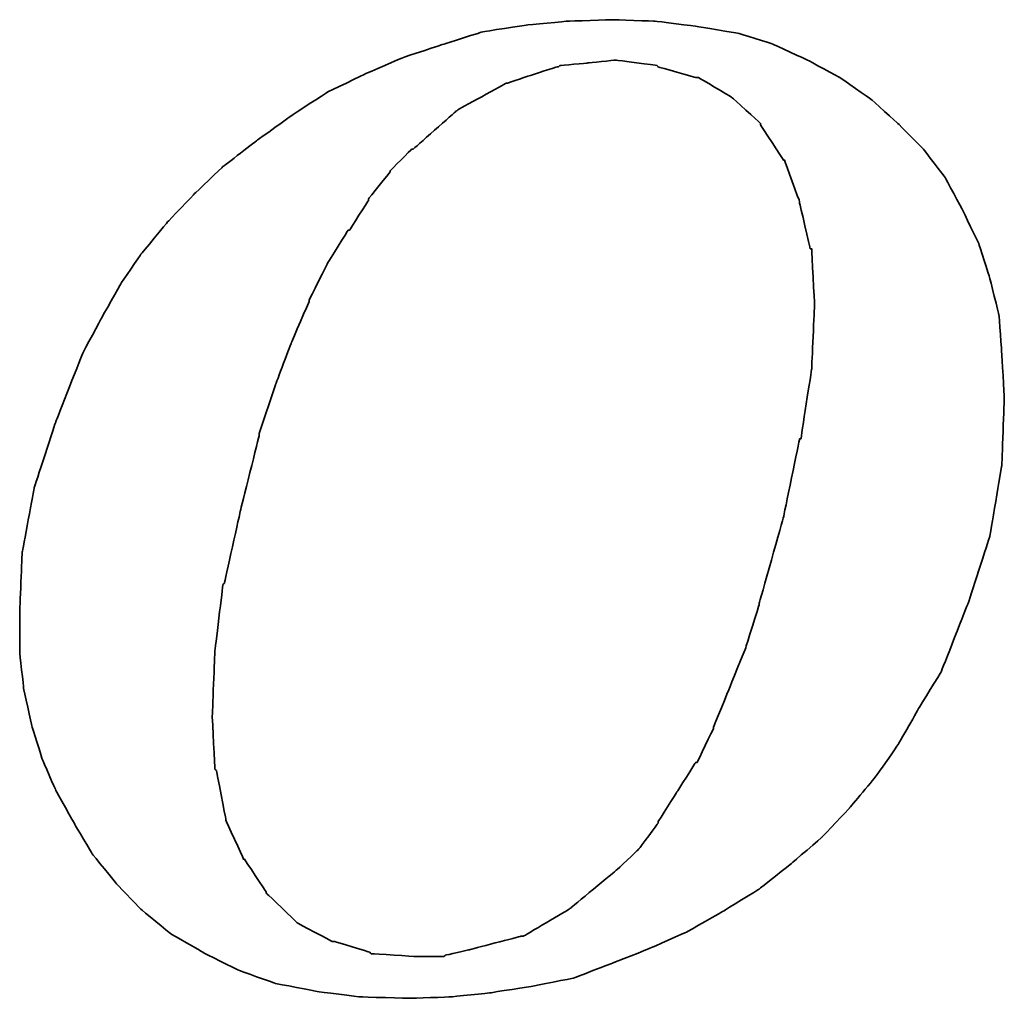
# Model space of a CAD drawing. Header units: millimetres. Extents: x -51 to 319, y -54 to 83.
# Tile 44 of 108: x 103.86 to 105.24, y 2.11 to 3.47. Entities that reach past the tile are written whole.
import ezdxf

# ---------------------------------------------------------------- set-up
doc = ezdxf.new("R2010")
doc.units = ezdxf.units.MM
doc.layers.add('DIM', color=4, linetype='Continuous')
doc.layers.add('layer 1', color=7, linetype='Continuous')

# ---------------------------------------------------------------- blocks, each defined once
blk = doc.blocks.new('TBI MOTION logo(完整正式版)')
at = {"layer": 'layer 1', "color": 22, "lineweight": 35}
for points, knots in [([(35.79625, -6.98375), (35.79625, -6.98375), (36.23125, -7.43875), (36.23125, -7.43875), (36.23125, -7.43875), (36.23125, -7.43875), (36.75625, -7.87125), (36.75625, -7.87125), (36.75625, -7.87125), (36.75625, -7.87125), (37.33125, -8.20375), (37.33125, -8.20375), (37.33125, -8.20375), (37.33125, -8.20375), (37.95625, -8.51875), (37.95625, -8.51875), (37.95625, -8.51875), (37.95625, -8.51875), (38.62625, -8.75875), (38.62625, -8.75875), (38.62625, -8.75875), (38.62625, -8.75875), (39.37125, -8.90375), (39.37125, -8.90375), (39.37125, -8.90375), (39.37125, -8.90375), (40.14125, -8.99875), (40.14125, -8.99875), (40.14125, -8.99875), (40.14125, -8.99875), (41.02625, -9.02375), (41.02625, -9.02375), (41.02625, -9.02375), (41.02625, -9.02375), (41.74625, -8.99875), (41.74625, -8.99875), (41.74625, -8.99875), (41.74625, -8.99875), (42.46625, -8.92375), (42.46625, -8.92375), (42.46625, -8.92375), (42.46625, -8.92375), (43.21125, -8.80625), (43.21125, -8.80625), (43.21125, -8.80625), (43.21125, -8.80625), (43.93125, -8.66375), (43.93125, -8.66375), (43.93125, -8.66375), (43.93125, -8.66375), (44.62625, -8.39875), (44.62625, -8.39875), (44.62625, -8.39875), (44.62625, -8.39875), (45.29625, -8.13375), (45.29625, -8.13375), (45.29625, -8.13375), (45.29625, -8.13375), (45.94625, -7.84375), (45.94625, -7.84375), (45.94625, -7.84375), (45.94625, -7.84375), (46.61625, -7.46375), (46.61625, -7.46375), (46.61625, -7.46375), (46.61625, -7.46375), (47.24125, -7.07875), (47.24125, -7.07875), (47.24125, -7.07875), (47.24125, -7.07875), (47.81625, -6.62375), (47.81625, -6.62375), (47.81625, -6.62375), (47.81625, -6.62375), (48.36875, -6.14375), (48.36875, -6.14375), (48.36875, -6.14375), (48.36875, -6.14375), (48.84625, -5.64125), (48.84625, -5.64125), (48.84625, -5.64125), (48.84625, -5.64125), (49.32625, -5.06375), (49.32625, -5.06375), (49.32625, -5.06375), (49.32625, -5.06375), (49.71125, -4.51374), (49.71125, -4.51374), (49.71125, -4.51374), (49.71125, -4.51374), (50.09625, -3.83874), (50.09625, -3.83874), (50.09625, -3.83874), (50.09625, -3.83874), (50.48125, -3.21374), (50.48125, -3.21374), (50.48125, -3.21374), (50.48125, -3.21374), (50.96125, -1.99125), (50.96125, -1.99125), (50.96125, -1.99125), (50.96125, -1.99125), (51.34375, -0.81875), (51.34375, -0.81875), (51.34375, -0.81875), (51.34375, -0.81875), (51.56125, 0.45624), (51.56125, 0.45624), (51.56125, 0.45624), (51.56125, 0.45624), (51.60625, 1.67624), (51.60625, 1.67624), (51.60625, 1.67624), (51.60625, 1.67624), (51.56125, 2.44625), (51.56125, 2.44625), (51.56125, 2.44625), (51.56125, 2.44625), (51.51125, 3.14125), (51.51125, 3.14125), (51.51125, 3.14125), (51.51125, 3.14125), (51.34375, 3.81125), (51.34375, 3.81125), (51.34375, 3.81125), (51.34375, 3.81125), (51.15125, 4.41125), (51.15125, 4.41125), (51.15125, 4.41125), (51.15125, 4.41125), (50.86125, 5.01125), (50.86125, 5.01125), (50.86125, 5.01125), (50.86125, 5.01125), (50.55125, 5.58875), (50.55125, 5.58875), (50.55125, 5.58875), (50.55125, 5.58875), (50.16625, 6.09125), (50.16625, 6.09125), (50.16625, 6.09125), (50.16625, 6.09125), (49.71125, 6.54875), (49.71125, 6.54875), (49.71125, 6.54875), (49.71125, 6.54875), (49.23125, 6.98125), (49.23125, 6.98125), (49.23125, 6.98125), (49.23125, 6.98125), (48.67875, 7.36625), (48.67875, 7.36625), (48.67875, 7.36625), (48.67875, 7.36625), (48.10375, 7.67625), (48.10375, 7.67625), (48.10375, 7.67625), (48.10375, 7.67625), (47.48125, 7.96375), (47.48125, 7.96375), (47.48125, 7.96375), (47.48125, 7.96375), (46.85625, 8.15625), (46.85625, 8.15625), (46.85625, 8.15625), (46.85625, 8.15625), (46.13625, 8.27624), (46.13625, 8.27624), (46.13625, 8.27624), (46.13625, 8.27624), (45.39125, 8.37125), (45.39125, 8.37125), (45.39125, 8.37125), (45.39125, 8.37125), (44.62625, 8.39624), (44.62625, 8.39624), (44.62625, 8.39624), (44.62625, 8.39624), (43.83625, 8.37125), (43.83625, 8.37125), (43.83625, 8.37125), (43.83625, 8.37125), (43.09125, 8.30125), (43.09125, 8.30125), (43.09125, 8.30125), (43.09125, 8.30125), (42.32125, 8.18125), (42.32125, 8.18125), (42.32125, 8.18125), (42.32125, 8.18125), (41.62875, 7.96375), (41.62875, 7.96375), (41.62875, 7.96375), (41.62875, 7.96375), (40.90625, 7.72625), (40.90625, 7.72625), (40.90625, 7.72625), (40.90625, 7.72625), (40.23624, 7.43625), (40.23624, 7.43625), (40.23624, 7.43625), (40.23624, 7.43625), (39.54124, 7.10125), (39.54124, 7.10125), (39.54124, 7.10125), (39.54124, 7.10125), (38.91625, 6.69125), (38.91625, 6.69125), (38.91625, 6.69125), (38.91625, 6.69125), (38.31625, 6.26125), (38.31625, 6.26125), (38.31625, 6.26125), (38.31625, 6.26125), (37.69125, 5.78125), (37.69125, 5.78125), (37.69125, 5.78125), (37.69125, 5.78125), (37.18625, 5.30125), (37.18625, 5.30125), (37.18625, 5.30125), (37.18625, 5.30125), (36.70625, 4.79624), (36.70625, 4.79624), (36.70625, 4.79624), (36.70625, 4.79624), (36.23125, 4.22125), (36.23125, 4.22125), (36.23125, 4.22125), (36.23125, 4.22125), (35.87124, 3.69375), (35.87124, 3.69375), (35.87124, 3.69375), (35.87124, 3.69375), (35.53125, 3.09125), (35.53125, 3.09125), (35.53125, 3.09125), (35.53125, 3.09125), (35.19875, 2.47125), (35.19875, 2.47125), (35.19875, 2.47125), (35.19875, 2.47125), (34.71625, 1.24625), (34.71625, 1.24625), (34.71625, 1.24625), (34.71625, 1.24625), (34.33125, 0.06874), (34.33125, 0.06874), (34.33125, 0.06874), (34.33125, 0.06874), (34.11625, -1.07875), (34.11625, -1.07875), (34.11625, -1.07875), (34.11625, -1.07875), (34.07125, -2.15875), (34.07125, -2.15875), (34.07125, -2.15875), (34.07125, -2.15875), (34.07125, -2.85375), (34.07125, -2.85375), (34.07125, -2.85375), (34.07125, -2.85375), (34.14125, -3.50375), (34.14125, -3.50375), (34.14125, -3.50375), (34.14125, -3.50375), (34.28625, -4.17375), (34.28625, -4.17375), (34.28625, -4.17375), (34.28625, -4.17375), (34.47625, -4.77624), (34.47625, -4.77624), (34.47625, -4.77624), (34.47625, -4.77624), (34.71625, -5.32625), (34.71625, -5.32625), (34.71625, -5.32625), (34.71625, -5.32625), (35.05375, -5.92875), (35.05375, -5.92875), (35.05375, -5.92875), (35.05375, -5.92875), (35.36375, -6.45375), (35.36375, -6.45375), (35.36375, -6.45375), (35.36375, -6.45375), (35.79625, -6.98375), (35.79625, -6.98375)], [0, 0, 0, 0, 0.01388889, 0.01388889, 0.01388889, 0.0138889, 0.02777778, 0.02777778, 0.02777778, 0.02777779, 0.04166667, 0.04166667, 0.04166667, 0.04166668, 0.05555556, 0.05555556, 0.05555556, 0.05555557, 0.06944444, 0.06944444, 0.06944444, 0.06944445, 0.08333333, 0.08333333, 0.08333333, 0.08333334, 0.09722222, 0.09722222, 0.09722222, 0.09722223, 0.11111111, 0.11111111, 0.11111111, 0.11111112, 0.125, 0.125, 0.125, 0.12500001, 0.13888889, 0.13888889, 0.13888889, 0.1388889, 0.15277778, 0.15277778, 0.15277778, 0.15277779, 0.16666667, 0.16666667, 0.16666667, 0.16666668, 0.18055556, 0.18055556, 0.18055556, 0.18055557, 0.19444444, 0.19444444, 0.19444444, 0.19444445, 0.20833333, 0.20833333, 0.20833333, 0.20833334, 0.22222222, 0.22222222, 0.22222222, 0.22222223, 0.23611111, 0.23611111, 0.23611111, 0.23611112, 0.25, 0.25, 0.25, 0.25000001, 0.26388889, 0.26388889, 0.26388889, 0.2638889, 0.27777778, 0.27777778, 0.27777778, 0.27777779, 0.29166667, 0.29166667, 0.29166667, 0.29166668, 0.30555556, 0.30555556, 0.30555556, 0.30555557, 0.31944444, 0.31944444, 0.31944444, 0.31944445, 0.33333333, 0.33333333, 0.33333333, 0.33333334, 0.34722222, 0.34722222, 0.34722222, 0.34722223, 0.36111111, 0.36111111, 0.36111111, 0.36111112, 0.375, 0.375, 0.375, 0.37500001, 0.38888889, 0.38888889, 0.38888889, 0.3888889, 0.40277778, 0.40277778, 0.40277778, 0.40277779, 0.41666667, 0.41666667, 0.41666667, 0.41666668, 0.43055556, 0.43055556, 0.43055556, 0.43055557, 0.44444444, 0.44444444, 0.44444444, 0.44444445, 0.45833333, 0.45833333, 0.45833333, 0.45833334, 0.47222222, 0.47222222, 0.47222222, 0.47222223, 0.48611111, 0.48611111, 0.48611111, 0.48611112, 0.5, 0.5, 0.5, 0.50000001, 0.51388889, 0.51388889, 0.51388889, 0.5138889, 0.52777778, 0.52777778, 0.52777778, 0.52777779, 0.54166667, 0.54166667, 0.54166667, 0.54166668, 0.55555556, 0.55555556, 0.55555556, 0.55555557, 0.56944444, 0.56944444, 0.56944444, 0.56944445, 0.58333333, 0.58333333, 0.58333333, 0.58333334, 0.59722222, 0.59722222, 0.59722222, 0.59722223, 0.61111111, 0.61111111, 0.61111111, 0.61111112, 0.625, 0.625, 0.625, 0.62500001, 0.63888889, 0.63888889, 0.63888889, 0.6388889, 0.65277778, 0.65277778, 0.65277778, 0.65277779, 0.66666667, 0.66666667, 0.66666667, 0.66666668, 0.68055556, 0.68055556, 0.68055556, 0.68055557, 0.69444444, 0.69444444, 0.69444444, 0.69444445, 0.70833333, 0.70833333, 0.70833333, 0.70833334, 0.72222222, 0.72222222, 0.72222222, 0.72222223, 0.73611111, 0.73611111, 0.73611111, 0.73611112, 0.75, 0.75, 0.75, 0.75000001, 0.76388889, 0.76388889, 0.76388889, 0.7638889, 0.77777778, 0.77777778, 0.77777778, 0.77777779, 0.79166667, 0.79166667, 0.79166667, 0.79166668, 0.80555556, 0.80555556, 0.80555556, 0.80555557, 0.81944444, 0.81944444, 0.81944444, 0.81944445, 0.83333333, 0.83333333, 0.83333333, 0.83333334, 0.84722222, 0.84722222, 0.84722222, 0.84722223, 0.86111111, 0.86111111, 0.86111111, 0.86111112, 0.875, 0.875, 0.875, 0.87500001, 0.88888889, 0.88888889, 0.88888889, 0.8888889, 0.90277778, 0.90277778, 0.90277778, 0.90277779, 0.91666667, 0.91666667, 0.91666667, 0.91666668, 0.93055556, 0.93055556, 0.93055556, 0.93055557, 0.94444444, 0.94444444, 0.94444444, 0.94444445, 0.95833333, 0.95833333, 0.95833333, 0.95833334, 0.97222222, 0.97222222, 0.97222222, 0.97222223, 0.98611111, 0.98611111, 0.98611111, 0.98611112, 1, 1, 1, 1]), ([(38.33875, 1.03124), (38.33875, 1.03124), (38.62625, 1.89625), (38.62625, 1.89625), (38.62625, 1.89625), (38.62625, 1.89625), (38.91625, 2.66375), (38.91625, 2.66375), (38.91625, 2.66375), (38.91625, 2.66375), (39.22625, 3.38125), (39.22625, 3.38125), (39.22625, 3.38125), (39.22625, 3.38125), (39.22625, 3.40624), (39.22625, 3.40624), (39.22625, 3.40624), (39.22625, 3.40624), (39.56124, 4.07624), (39.56124, 4.07624), (39.56124, 4.07624), (39.56124, 4.07624), (39.92125, 4.65125), (39.92125, 4.65125), (39.92125, 4.65125), (39.92125, 4.65125), (39.94625, 4.65125), (39.94625, 4.65125), (39.94625, 4.65125), (39.94625, 4.65125), (40.28125, 5.17875), (40.28125, 5.17875), (40.28125, 5.17875), (40.28125, 5.17875), (40.28125, 5.20375), (40.28125, 5.20375), (40.28125, 5.20375), (40.28125, 5.20375), (40.66875, 5.68625), (40.66875, 5.68625), (40.66875, 5.68625), (40.66875, 5.68625), (40.66875, 5.70625), (40.66875, 5.70625), (40.66875, 5.70625), (40.66875, 5.70625), (41.05124, 6.09125), (41.05124, 6.09125), (41.05124, 6.09125), (41.05124, 6.09125), (41.07625, 6.09125), (41.07625, 6.09125), (41.07625, 6.09125), (41.07625, 6.09125), (41.84125, 6.76625), (41.84125, 6.76625), (41.84125, 6.76625), (41.84125, 6.76625), (41.86625, 6.78625), (41.86625, 6.78625), (41.86625, 6.78625), (41.86625, 6.78625), (42.73125, 7.26624), (42.73125, 7.26624), (42.73125, 7.26624), (42.73125, 7.26624), (42.75625, 7.26624), (42.75625, 7.26624), (42.75625, 7.26624), (42.75625, 7.26624), (43.18625, 7.41125), (43.18625, 7.41125), (43.18625, 7.41125), (43.18625, 7.41125), (43.64125, 7.55625), (43.64125, 7.55625), (43.64125, 7.55625), (43.64125, 7.55625), (43.66625, 7.55625), (43.66625, 7.55625), (43.66625, 7.55625), (43.66625, 7.55625), (43.69125, 7.58124), (43.69125, 7.58124), (43.69125, 7.58124), (43.69125, 7.58124), (44.19125, 7.62625), (44.19125, 7.62625), (44.19125, 7.62625), (44.19125, 7.62625), (44.67125, 7.67625), (44.67125, 7.67625), (44.67125, 7.67625), (44.67125, 7.67625), (44.69625, 7.67625), (44.69625, 7.67625), (44.69625, 7.67625), (44.69625, 7.67625), (45.41875, 7.58124), (45.41875, 7.58124), (45.41875, 7.58124), (45.41875, 7.58124), (45.44125, 7.55625), (45.44125, 7.55625), (45.44125, 7.55625), (45.44125, 7.55625), (46.11125, 7.36625), (46.11125, 7.36625), (46.11125, 7.36625), (46.11125, 7.36625), (46.13625, 7.36625), (46.13625, 7.36625), (46.13625, 7.36625), (46.13625, 7.36625), (46.15875, 7.36625), (46.15875, 7.36625), (46.15875, 7.36625), (46.15875, 7.36625), (46.73625, 7.02624), (46.73625, 7.02624), (46.73625, 7.02624), (46.73625, 7.02624), (46.76125, 7.00624), (46.76125, 7.00624), (46.76125, 7.00624), (46.76125, 7.00624), (47.24125, 6.57124), (47.24125, 6.57124), (47.24125, 6.57124), (47.24125, 6.57124), (47.26625, 6.54875), (47.26625, 6.54875), (47.26625, 6.54875), (47.26625, 6.54875), (47.26625, 6.52375), (47.26625, 6.52375), (47.26625, 6.52375), (47.26625, 6.52375), (47.67375, 5.89875), (47.67375, 5.89875), (47.67375, 5.89875), (47.67375, 5.89875), (47.69625, 5.89875), (47.69625, 5.89875), (47.69625, 5.89875), (47.69625, 5.89875), (47.69625, 5.87625), (47.69625, 5.87625), (47.69625, 5.87625), (47.69625, 5.87625), (47.96125, 5.15625), (47.96125, 5.15625), (47.96125, 5.15625), (47.96125, 5.15625), (47.96125, 5.13125), (47.96125, 5.13125), (47.96125, 5.13125), (47.96125, 5.13125), (48.15125, 4.31875), (48.15125, 4.31875), (48.15125, 4.31875), (48.15125, 4.31875), (48.17625, 4.31875), (48.17625, 4.31875), (48.17625, 4.31875), (48.17625, 4.31875), (48.17625, 4.29125), (48.17625, 4.29125), (48.17625, 4.29125), (48.17625, 4.29125), (48.22625, 3.33125), (48.22625, 3.33125), (48.22625, 3.33125), (48.22625, 3.33125), (48.22625, 3.30875), (48.22625, 3.30875), (48.22625, 3.30875), (48.22625, 3.30875), (48.17625, 2.20624), (48.17625, 2.20624), (48.17625, 2.20624), (48.17625, 2.20624), (48.17625, 2.18124), (48.17625, 2.18124), (48.17625, 2.18124), (48.17625, 2.18124), (47.98375, 0.93624), (47.98375, 0.93624), (47.98375, 0.93624), (47.98375, 0.93624), (47.96125, 0.93624), (47.96125, 0.93624), (47.96125, 0.93624), (47.96125, 0.93624), (47.67375, -0.45874), (47.67375, -0.45874), (47.67375, -0.45874), (47.67375, -0.45874), (47.24125, -1.99125), (47.24125, -1.99125), (47.24125, -1.99125), (47.24125, -1.99125), (47.24125, -2.01874), (47.24125, -2.01874), (47.24125, -2.01874), (47.24125, -2.01874), (47.00125, -2.78375), (47.00125, -2.78375), (47.00125, -2.78375), (47.00125, -2.78375), (46.71125, -3.50375), (46.71125, -3.50375), (46.71125, -3.50375), (46.71125, -3.50375), (46.42625, -4.19875), (46.42625, -4.19875), (46.42625, -4.19875), (46.42625, -4.19875), (46.42625, -4.22375), (46.42625, -4.22375), (46.42625, -4.22375), (46.42625, -4.22375), (46.13625, -4.82374), (46.13625, -4.82374), (46.13625, -4.82374), (46.13625, -4.82374), (46.11125, -4.82374), (46.11125, -4.82374), (46.11125, -4.82374), (46.11125, -4.82374), (45.77625, -5.35125), (45.77625, -5.35125), (45.77625, -5.35125), (45.77625, -5.35125), (45.44125, -5.87875), (45.44125, -5.87875), (45.44125, -5.87875), (45.44125, -5.87875), (45.44125, -5.90375), (45.44125, -5.90375), (45.44125, -5.90375), (45.44125, -5.90375), (45.10625, -6.35875), (45.10625, -6.35875), (45.10625, -6.35875), (45.10625, -6.35875), (45.08125, -6.38375), (45.08125, -6.38375), (45.08125, -6.38375), (45.08125, -6.38375), (44.69625, -6.74375), (44.69625, -6.74375), (44.69625, -6.74375), (44.69625, -6.74375), (43.88375, -7.41625), (43.88375, -7.41625), (43.88375, -7.41625), (43.88375, -7.41625), (43.85625, -7.43875), (43.85625, -7.43875), (43.85625, -7.43875), (43.85625, -7.43875), (43.04125, -7.91875), (43.04125, -7.91875), (43.04125, -7.91875), (43.04125, -7.91875), (43.01625, -7.91875), (43.01625, -7.91875), (43.01625, -7.91875), (43.01625, -7.91875), (42.99625, -7.91875), (42.99625, -7.91875), (42.99625, -7.91875), (42.99625, -7.91875), (42.08125, -8.15875), (42.08125, -8.15875), (42.08125, -8.15875), (42.08125, -8.15875), (41.65125, -8.25625), (41.65125, -8.25625), (41.65125, -8.25625), (41.65125, -8.25625), (41.62875, -8.27875), (41.62875, -8.27875), (41.62875, -8.27875), (41.62875, -8.27875), (41.60125, -8.27875), (41.60125, -8.27875), (41.60125, -8.27875), (41.60125, -8.27875), (41.12125, -8.27875), (41.12125, -8.27875), (41.12125, -8.27875), (41.12125, -8.27875), (40.35624, -8.23125), (40.35624, -8.23125), (40.35624, -8.23125), (40.35624, -8.23125), (40.33125, -8.23125), (40.33125, -8.23125), (40.33125, -8.23125), (40.33125, -8.23125), (40.30625, -8.20375), (40.30625, -8.20375), (40.30625, -8.20375), (40.30625, -8.20375), (39.68375, -8.01375), (39.68375, -8.01375), (39.68375, -8.01375), (39.68375, -8.01375), (39.66124, -8.01375), (39.66124, -8.01375), (39.66124, -8.01375), (39.66124, -8.01375), (39.63625, -8.01375), (39.63625, -8.01375), (39.63625, -8.01375), (39.63625, -8.01375), (39.01125, -7.67875), (39.01125, -7.67875), (39.01125, -7.67875), (39.01125, -7.67875), (38.98875, -7.65375), (38.98875, -7.65375), (38.98875, -7.65375), (38.98875, -7.65375), (38.48625, -7.17375), (38.48625, -7.17375), (38.48625, -7.17375), (38.48625, -7.17375), (38.45875, -7.14875), (38.45875, -7.14875), (38.45875, -7.14875), (38.45875, -7.14875), (38.45875, -7.12875), (38.45875, -7.12875), (38.45875, -7.12875), (38.45875, -7.12875), (38.07625, -6.54875), (38.07625, -6.54875), (38.07625, -6.54875), (38.07625, -6.54875), (38.05125, -6.54875), (38.05125, -6.54875), (38.05125, -6.54875), (38.05125, -6.54875), (38.05125, -6.52875), (38.05125, -6.52875), (38.05125, -6.52875), (38.05125, -6.52875), (37.74125, -5.85375), (37.74125, -5.85375), (37.74125, -5.85375), (37.74125, -5.85375), (37.74125, -5.82875), (37.74125, -5.82875), (37.74125, -5.82875), (37.74125, -5.82875), (37.57375, -4.96875), (37.57375, -4.96875), (37.57375, -4.96875), (37.57375, -4.96875), (37.54625, -4.94375), (37.54625, -4.94375), (37.54625, -4.94375), (37.54625, -4.94375), (37.50125, -4.03375), (37.50125, -4.03375), (37.50125, -4.03375), (37.50125, -4.03375), (37.50125, -4.00875), (37.50125, -4.00875), (37.50125, -4.00875), (37.50125, -4.00875), (37.54625, -2.85375), (37.54625, -2.85375), (37.54625, -2.85375), (37.54625, -2.85375), (37.69125, -1.65875), (37.69125, -1.65875), (37.69125, -1.65875), (37.69125, -1.65875), (37.71624, -1.63375), (37.71624, -1.63375), (37.71624, -1.63375), (37.71624, -1.63375), (38.00375, -0.33875), (38.00375, -0.33875), (38.00375, -0.33875), (38.00375, -0.33875), (38.33875, 1.00624), (38.33875, 1.00624), (38.33875, 1.00624), (38.33875, 1.00624), (38.33875, 1.03124), (38.33875, 1.03124)], [0, 0, 0, 0, 0.01010101, 0.01010101, 0.01010101, 0.01010102, 0.02020202, 0.02020202, 0.02020202, 0.02020203, 0.03030303, 0.03030303, 0.03030303, 0.03030304, 0.04040404, 0.04040404, 0.04040404, 0.04040405, 0.05050505, 0.05050505, 0.05050505, 0.05050506, 0.06060606, 0.06060606, 0.06060606, 0.06060607, 0.07070707, 0.07070707, 0.07070707, 0.07070708, 0.08080808, 0.08080808, 0.08080808, 0.08080809, 0.09090909, 0.09090909, 0.09090909, 0.0909091, 0.1010101, 0.1010101, 0.1010101, 0.10101011, 0.11111111, 0.11111111, 0.11111111, 0.11111112, 0.12121212, 0.12121212, 0.12121212, 0.12121213, 0.13131313, 0.13131313, 0.13131313, 0.13131314, 0.14141414, 0.14141414, 0.14141414, 0.14141415, 0.15151515, 0.15151515, 0.15151515, 0.15151516, 0.16161616, 0.16161616, 0.16161616, 0.16161617, 0.17171717, 0.17171717, 0.17171717, 0.17171718, 0.18181818, 0.18181818, 0.18181818, 0.18181819, 0.19191919, 0.19191919, 0.19191919, 0.1919192, 0.2020202, 0.2020202, 0.2020202, 0.20202021, 0.21212121, 0.21212121, 0.21212121, 0.21212122, 0.22222222, 0.22222222, 0.22222222, 0.22222223, 0.23232323, 0.23232323, 0.23232323, 0.23232324, 0.24242424, 0.24242424, 0.24242424, 0.24242425, 0.25252525, 0.25252525, 0.25252525, 0.25252526, 0.26262626, 0.26262626, 0.26262626, 0.26262627, 0.27272727, 0.27272727, 0.27272727, 0.27272728, 0.28282828, 0.28282828, 0.28282828, 0.28282829, 0.29292929, 0.29292929, 0.29292929, 0.2929293, 0.3030303, 0.3030303, 0.3030303, 0.30303031, 0.31313131, 0.31313131, 0.31313131, 0.31313132, 0.32323232, 0.32323232, 0.32323232, 0.32323233, 0.33333333, 0.33333333, 0.33333333, 0.33333334, 0.34343434, 0.34343434, 0.34343434, 0.34343435, 0.35353535, 0.35353535, 0.35353535, 0.35353536, 0.36363636, 0.36363636, 0.36363636, 0.36363637, 0.37373737, 0.37373737, 0.37373737, 0.37373738, 0.38383838, 0.38383838, 0.38383838, 0.38383839, 0.39393939, 0.39393939, 0.39393939, 0.3939394, 0.4040404, 0.4040404, 0.4040404, 0.40404041, 0.41414141, 0.41414141, 0.41414141, 0.41414142, 0.42424242, 0.42424242, 0.42424242, 0.42424243, 0.43434343, 0.43434343, 0.43434343, 0.43434344, 0.44444444, 0.44444444, 0.44444444, 0.44444445, 0.45454545, 0.45454545, 0.45454545, 0.45454546, 0.46464646, 0.46464646, 0.46464646, 0.46464647, 0.47474747, 0.47474747, 0.47474747, 0.47474748, 0.48484848, 0.48484848, 0.48484848, 0.48484849, 0.49494949, 0.49494949, 0.49494949, 0.4949495, 0.50505051, 0.50505051, 0.50505051, 0.50505052, 0.51515152, 0.51515152, 0.51515152, 0.51515153, 0.52525253, 0.52525253, 0.52525253, 0.52525254, 0.53535354, 0.53535354, 0.53535354, 0.53535355, 0.54545455, 0.54545455, 0.54545455, 0.54545456, 0.55555556, 0.55555556, 0.55555556, 0.55555557, 0.56565657, 0.56565657, 0.56565657, 0.56565658, 0.57575758, 0.57575758, 0.57575758, 0.57575759, 0.58585859, 0.58585859, 0.58585859, 0.5858586, 0.5959596, 0.5959596, 0.5959596, 0.59595961, 0.60606061, 0.60606061, 0.60606061, 0.60606062, 0.61616162, 0.61616162, 0.61616162, 0.61616163, 0.62626263, 0.62626263, 0.62626263, 0.62626264, 0.63636364, 0.63636364, 0.63636364, 0.63636365, 0.64646465, 0.64646465, 0.64646465, 0.64646466, 0.65656566, 0.65656566, 0.65656566, 0.65656567, 0.66666667, 0.66666667, 0.66666667, 0.66666668, 0.67676768, 0.67676768, 0.67676768, 0.67676769, 0.68686869, 0.68686869, 0.68686869, 0.6868687, 0.6969697, 0.6969697, 0.6969697, 0.69696971, 0.70707071, 0.70707071, 0.70707071, 0.70707072, 0.71717172, 0.71717172, 0.71717172, 0.71717173, 0.72727273, 0.72727273, 0.72727273, 0.72727274, 0.73737374, 0.73737374, 0.73737374, 0.73737375, 0.74747475, 0.74747475, 0.74747475, 0.74747476, 0.75757576, 0.75757576, 0.75757576, 0.75757577, 0.76767677, 0.76767677, 0.76767677, 0.76767678, 0.77777778, 0.77777778, 0.77777778, 0.77777779, 0.78787879, 0.78787879, 0.78787879, 0.7878788, 0.7979798, 0.7979798, 0.7979798, 0.79797981, 0.80808081, 0.80808081, 0.80808081, 0.80808082, 0.81818182, 0.81818182, 0.81818182, 0.81818183, 0.82828283, 0.82828283, 0.82828283, 0.82828284, 0.83838384, 0.83838384, 0.83838384, 0.83838385, 0.84848485, 0.84848485, 0.84848485, 0.84848486, 0.85858586, 0.85858586, 0.85858586, 0.85858587, 0.86868687, 0.86868687, 0.86868687, 0.86868688, 0.87878788, 0.87878788, 0.87878788, 0.87878789, 0.88888889, 0.88888889, 0.88888889, 0.8888889, 0.8989899, 0.8989899, 0.8989899, 0.89898991, 0.90909091, 0.90909091, 0.90909091, 0.90909092, 0.91919192, 0.91919192, 0.91919192, 0.91919193, 0.92929293, 0.92929293, 0.92929293, 0.92929294, 0.93939394, 0.93939394, 0.93939394, 0.93939395, 0.94949495, 0.94949495, 0.94949495, 0.94949496, 0.95959596, 0.95959596, 0.95959596, 0.95959597, 0.96969697, 0.96969697, 0.96969697, 0.96969698, 0.97979798, 0.97979798, 0.97979798, 0.97979799, 0.98989899, 0.98989899, 0.98989899, 0.989899, 1, 1, 1, 1])]:
    blk.add_open_spline(points, degree=3, knots=knots, dxfattribs=at)

msp = doc.modelspace()

# ---------------------------------------------------------------- block references
at = {"layer": 'DIM', "color": 7, "xscale": 0.0784079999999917, "yscale": 0.0784079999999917, "zscale": 0.0784079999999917}
msp.add_blockref('TBI MOTION logo(完整正式版)', (101.1927, 2.8126), dxfattribs=at)

doc.saveas('drawing.dxf')
